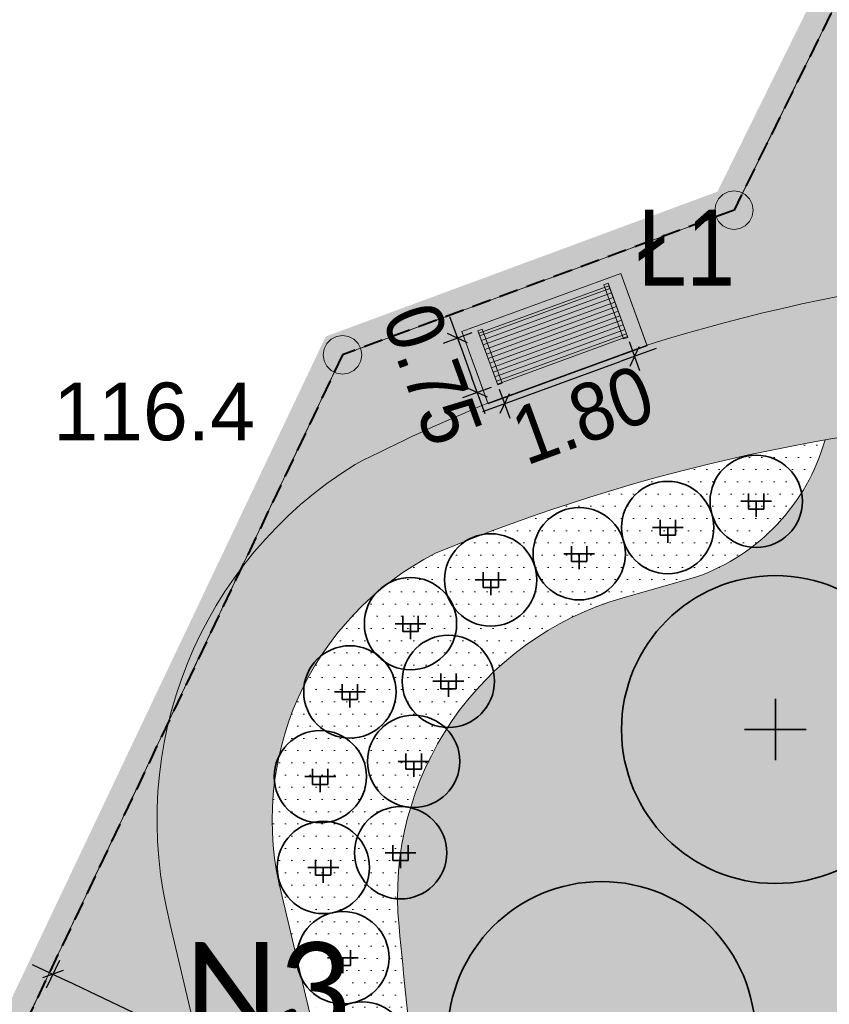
# Model space of a CAD drawing. Extents: x 6423319 to 6423678, y 5669680 to 5669855.
# Tile 23 of 29: x 6423367 to 6423378, y 5669758 to 5669771. Entities that reach past the tile are written whole.
import ezdxf

# ---------------------------------------------------------------- set-up
doc = ezdxf.new("R2010")
doc.units = 0
doc.header["$PDSIZE"] = 0.75
for name, pattern in [('$0$OTWORY$0$HIDDEN', [0.375, 0.25, -0.125]), ('2 1', [3, 2, -1]), ('PRZER1-1', [2, 1, -1]), ('PRZER3-1', [4, 3, -1])]:
    doc.linetypes.add(name, pattern=pattern)
doc.layers.get('0').update_dxf_attribs({"linetype": 'CONTINUOUS', "lineweight": 13})
doc.layers.get('Defpoints').update_dxf_attribs({"linetype": 'CONTINUOUS'})
for name, color, linetype, lineweight in [('0 - PMProj. - Opisy + tabela', 7, 'CONTINUOUS', 0), ('22', 101, '$0$OTWORY$0$HIDDEN', 40), ('3 H POWIERZCHNIE', 142, 'CONTINUOUS', 18), ('3 Lawka 2', 171, 'CONTINUOUS', 5), ('3 UKŁAD 1 1', 151, 'CONTINUOUS', 9), ('_MPZP_linie rozgraniczające', 150, '$0$OTWORY$0$HIDDEN', 40), ('GEPPGD', 7, 'CONTINUOUS', 18), ('GSPWPN_O', 7, 'CONTINUOUS', 13), ('mapa 1', 150, '$0$OTWORY$0$HIDDEN', 40), ('PMProj. - trawnik parkowy', 63, 'CONTINUOUS', 0), ('PR_Z_Drzewa liściaste', 75, 'CONTINUOUS', 20), ('PR_Z_Krzewy', 104, 'CONTINUOUS', 20), ('Z 2', 60, 'CONTINUOUS', 18), ('Z OPIS NAW', 7, 'CONTINUOUS', 20)]:
    doc.layers.add(name, color=color, linetype=linetype, lineweight=lineweight)
for name, color, linetype in [('3 łąki', 7, 'CONTINUOUS'), ('PMProj. - LEGENDA', 7, 'CONTINUOUS'), ('PMProj. - wymiary', 93, 'CONTINUOUS')]:
    doc.layers.add(name, color=color, linetype=linetype)
doc.layers.add('GESDZI', color=7, linetype='CONTINUOUS', lineweight=18, plot=False)
for name, color, linetype, lineweight, true_color in [('GESKKL', 7, 'PRZER3-1', 18, 0x24bc24), ('GESUZY', 7, 'PRZER1-1', 18, 0x008000), ('z rychla blok', 7, 'CONTINUOUS', 20, 0x688f34)]:
    doc.layers.add(name, color=color, linetype=linetype, lineweight=lineweight, true_color=true_color)
doc.styles.add('500', font='ROMANS.shx', dxfattribs={"height": 100})
doc.styles.add('Arial', font='arial.ttf')
doc.styles.add('BUIB', font='arial.ttf', dxfattribs={"width": 0.9, "height": 0.75})
doc.dimstyles.new('SKALA-500', dxfattribs={"dimscale": 10, "dimtxt": 2, "dimasz": 1.5, "dimexe": 1, "dimexo": 0.5, "dimgap": 0.5, "dimtad": 1, "dimdec": 0, "dimrnd": 1, "dimdsep": 46, "dimtxsty": '500', "dimblk1": 'WYMIAR', "dimblk2": 'WYMIAR', "dimsah": 1, "dimcen": 2, "dimse1": 1, "dimse2": 1, "dimclrd": 256, "dimclre": 256, "dimclrt": 5, "dimadec": 0, "dimazin": 0, "dimtfac": 0.5, "dimtdec": 1, "dimtix": 1, "dimtmove": 2, "dimatfit": 3, "dimldrblk": 'WYMIAR', "dimfxl": 1, "dimtolj": 1, "dimarcsym": 0})
pattern_1 = [(0, (0, 0), (0.079375, 0.15875), [0, -0.15875])]
pattern_2 = [(0, (0.125, 0), (2.5, 2.5), [0.75, -0.875, 0.125, -0.75]), (0, (1.125, 0.5), (2.5, 2.5), [0.125, -0.625, 0.5, -1.25]), (0, (1.5, 0.625), (2.5, 2.5), [0.125, -2.375]), (0, (0.375, 0.75), (2.5, 2.5), [0.5, -2]), (0, (0.125, 1), (2.5, 2.5), [0.25, -2.25]), (0, (1.875, 1.25), (2.5, 2.5), [0.25, -0.125, 0.125, -2]), (0, (0.875, 1.375), (2.5, 2.5), [0.375, -2.125]), (0, (0.25, 1.625), (2.5, 2.5), [0.25, -2.25]), (0, (1.25, 1.875), (2.5, 2.5), [0.125, -0.75, 0.375, -1.25]), (0, (0.75, 2), (2.5, 2.5), [0.25, -2.25]), (0, (1.625, 2.125), (2.5, 2.5), [0.25, -2.25]), (0, (1.125, 2.25), (2.5, 2.5), [0.25, -2.25]), (0, (2.125, 2.375), (2.5, 2.5), [0.25, -2.25]), (90, (0, 0), (-2.5, 2.5), [0.5, -0.125, 0.25, -1, 0.5, -0.125]), (90, (0.125, 1.625), (-2.5, 2.5), [0.125, -2.375]), (90, (0.5, 0.875), (-2.5, 2.5), [0.25, -0.5, 0.125, -1.625]), (90, (0.625, 1.25), (-2.5, 2.5), [0.25, -0.5, 0.375, -1.375]), (90, (1, 0.625), (-2.5, 2.5), [0.125, -1.25, 0.25, -0.125, 0.25, -0.5]), (90, (1.125, 0.375), (-2.5, 2.5), [0.125, -2.375]), (90, (1.375, 1.125), (-2.5, 2.5), [0.125, -0.125, 0.375, -1.875]), (90, (1.5, 0.75), (-2.5, 2.5), [0.25, -1, 0.125, -0.125, 0.125, -0.875]), (90, (1.75, 0.125), (-2.5, 2.5), [0.375, -2.125]), (90, (2, 2), (-2.5, 2.5), [0.125, -0.125, 0.125, -2.125]), (90, (2.125, 1.375), (-2.5, 2.5), [0.375, -2.125]), (90, (2.4375, 1.1875), (-2.5, 2.5), [0.125, -2.375]), (45, (0.875, 0), (0, 2.500000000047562), [0.176775, -3.358758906]), (45, (0.625, 2.375), (0, 2.500000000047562), [0.176775, -0.530325, 0.530325, -2.298108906]), (45, (0.875, 2), (0, 2.500000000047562), [0.35355, -0.8838835, 0.176775, -2.121325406]), (45, (1.375, 1.875), (0, 2.500000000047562), [0.35355, -1.2374375, 0.176775, -1.767771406]), (45, (0.375, 0.75), (0, 2.500000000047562), [0.176775, -3.358758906]), (45, (1, 0.75), (0, 2.500000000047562), [0.53033, -3.005203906]), (45, (1.5, 1), (0, 2.500000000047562), [0.176775, -1.06066, 0.176775, -2.121323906]), (45, (1.875, 1.25), (0, 2.500000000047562), [0.35355, -3.181983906]), (45, (2.375, 1.25), (0, 2.500000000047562), [0.35355, -3.181983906]), (45, (2.375, 0.5), (0, 2.500000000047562), [0.176775, -3.358758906]), (45, (2.125, 1.75), (0, 2.500000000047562), [0.176775, -3.358758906]), (45, (1.875, 2.125), (0, 2.500000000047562), [0.176775, -3.358758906]), (45, (2.375, 2.375), (0, 2.500000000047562), [0.176775, -3.358758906]), (45, (0, 2.375), (0, 2.500000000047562), [0.176775, -3.358758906]), (45, (1.25, 1.375), (0, 2.500000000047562), [0.176775, -3.358758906]), (45, (1.5, 2.375), (0, 2.500000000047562), [0.176775, -1.2374375, 0.176775, -1.944546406]), (45, (0.375, 1), (0, 2.500000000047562), [0.35355, -3.181983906]), (45, (0.375, 1.625), (0, 2.500000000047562), [0.530325, -3.005208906]), (135, (0.125, 1), (-2.500000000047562, 2.775557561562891e-16), [0.265175, -3.270358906]), (135, (1.5, 0.875), (-2.500000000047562, 2.775557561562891e-16), [0.176775, -3.358758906]), (135, (2.25, 1.25), (-2.500000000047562, 2.775557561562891e-16), [0.176775, -3.358758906]), (135, (1.375, 1.75), (-2.500000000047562, 2.775557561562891e-16), [0.176775, -3.358758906]), (135, (1.5, 2.125), (-2.500000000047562, 2.775557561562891e-16), [0.176775, -3.358758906]), (135, (1.125, 2.25), (-2.500000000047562, 2.775557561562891e-16), [0.176775, -3.358758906]), (135, (1.625, 2.125), (-2.500000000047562, 2.775557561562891e-16), [0.176775, -3.358758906]), (135, (0.125, 0.625), (-2.500000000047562, 2.775557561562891e-16), [0.176775, -3.358758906]), (135, (0.625, 1.5), (-2.500000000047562, 2.775557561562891e-16), [0.176775, -3.358758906]), (135, (0.625, 0.75), (-2.500000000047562, 2.775557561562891e-16), [0.35355, -3.181983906]), (135, (1.125, 0.5), (-2.500000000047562, 2.775557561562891e-16), [0.35355, -3.181983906]), (135, (2.125, 1.875), (-2.500000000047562, 2.775557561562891e-16), [0.35355, -3.181983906]), (135, (1.375, 1.25), (-2.500000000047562, 2.775557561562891e-16), [0.176775, -3.358758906]), (135, (1.75, 0.5), (-2.500000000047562, 2.775557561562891e-16), [0.35355, -2.12132, 0.176775, -0.883888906]), (135, (0.25, 1.625), (-2.499998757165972, 1.242881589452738e-06), [0.35355, -0.70710675, 0.35355, -2.121327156]), (135, (0, 0.25), (-2.500000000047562, 2.775557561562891e-16), [0.3535, -0.8840000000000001, 0.3535, -0.8840000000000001, 0.17675, -0.8837839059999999]), (26.56505118, (0.875, 0.75), (2.500000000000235, 1.274969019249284e-10), [0.5589999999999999, -0.2795, 0.2795, -4.4721699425]), (26.56505118, (1.25, 2.25), (2.500000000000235, 1.274969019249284e-10), [0.5589999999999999, -5.0311699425]), (26.56505118, (1.25, 0.5), (2.500000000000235, 1.274969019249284e-10), [0.2795, -5.310669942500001]), (26.56505118, (0.125, 0.625), (2.500000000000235, 1.274969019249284e-10), [0.2795, -5.310669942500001]), (26.56505118, (0.625, 1.25), (2.500000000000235, 1.274969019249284e-10), [0.2795, -5.310669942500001]), (26.56505118, (0.125, 1.5), (2.500000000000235, 1.274969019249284e-10), [0.2795, -5.310669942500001]), (63.43494882, (0.5, 1.75), (1.274966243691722e-10, 2.500000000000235), [0.2795, -5.310669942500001]), (63.43494882, (1.375, 1.75), (1.274966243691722e-10, 2.500000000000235), [0.2795, -5.310669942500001]), (63.43494882, (1.625, 0), (1.274966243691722e-10, 2.500000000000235), [0.2795, -5.310669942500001]), (63.43494882, (0, 1.375), (1.274966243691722e-10, 2.500000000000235), [0.2795, -5.310669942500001]), (63.43494882, (1, 0.125), (1.274966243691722e-10, 2.500000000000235), [0.2795, -1.9565, 0.2795, -3.0746699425]), (116.56505118, (0.625, 2.25), (-1.274969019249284e-10, 2.500000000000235), [0.2795, -5.310669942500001]), (116.56505118, (2.125, 1.75), (-1.274969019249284e-10, 2.500000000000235), [0.2795, -5.310669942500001]), (116.56505118, (1, 2.25), (-1.274969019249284e-10, 2.500000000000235), [0.2795, -5.310669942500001]), (116.56505118, (0, 0.875), (-1.274969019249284e-10, 2.500000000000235), [0.2795, -5.310669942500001]), (153.43494882, (1.875, 0.5), (-2.500000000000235, 1.274973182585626e-10), [0.2795, -5.310669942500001]), (153.43494882, (2.375, 1.125), (-2.500000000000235, 1.274973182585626e-10), [0.2795, -5.310669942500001]), (153.43494882, (0.875, 1.375), (-2.500000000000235, 1.274973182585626e-10), [0.2795, -5.310669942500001]), (153.43494882, (1.25, 1.875), (-2.500000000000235, 1.274973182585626e-10), [0.2795, -5.310669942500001]), (153.43494882, (2.125, 2.375), (-2.500000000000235, 1.274973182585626e-10), [0.2795, -5.310669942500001]), (153.43494882, (0.375, 0), (-2.500000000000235, 1.274973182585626e-10), [0.41925, -5.170919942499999])]
pattern_3 = [(90, (4252822.110707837, 7451227.796183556), (-0.15875, 0.07937500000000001), [0, -0.15875])]

# ---------------------------------------------------------------- blocks, each defined once
blk = doc.blocks.new('EPPGS')
at = {"color": 0}
blk.add_lwpolyline([(0, 0.5), (0.154508, 0.475528), (0.293893, 0.404508), (0.404508, 0.293893), (0.475528, 0.154508), (0.5, 0), (0.475528, -0.154508), (0.404508, -0.293893), (0.293893, -0.404508), (0.154508, -0.475528), (0, -0.5), (-0.154508, -0.475528), (-0.293893, -0.404508), (-0.404508, -0.293893), (-0.475528, -0.154508), (-0.5, 0), (-0.475528, 0.154508), (-0.404508, 0.293893), (-0.293893, 0.404508), (-0.154508, 0.475528)], close=True, dxfattribs=at)
blk = doc.blocks.new('m1')
at = {"layer": '_MPZP_linie rozgraniczające', "ltscale": 10, "const_width": 0.5}
blk.add_lwpolyline([(31.67999999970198, 32.12999999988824), (26.26999999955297, 21.17000000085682), (21.17999999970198, 19.29000000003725), (-6.480000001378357, -38.95999999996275), (-1.400000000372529, -41.34999999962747), (4.929999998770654, -44.34999999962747), (8.997000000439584, -46.26900000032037), (15.68699999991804, -43.90000000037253), (48.45100000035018, 24.0109999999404), (31.67999999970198, 32.12999999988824)], dxfattribs=at)
at = {"layer": 'GESDZI', "color": 7, "linetype": 'Continuous', "lineweight": 18}
for points in [[(21.17999999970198, 19.29000000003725), (26.26999999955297, 21.17000000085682), (31.67999999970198, 32.12999999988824), (30.43499999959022, 32.72900000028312), (20.87999999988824, 37.36000000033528), (13.68000000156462, 22.19000000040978), (8.549999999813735, 11.39999999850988), (3.450000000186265, 0.6699999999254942), (-1.730000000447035, -10.25000000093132), (-6.819999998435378, -20.96999999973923), (-13.74000000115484, -35.54000000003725), (-6.480000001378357, -38.95999999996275)], [(48.45100000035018, 24.0109999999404), (31.67999999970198, 32.12999999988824), (26.26999999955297, 21.17000000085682), (21.17999999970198, 19.29000000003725), (-6.480000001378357, -38.95999999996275), (-1.400000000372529, -41.34999999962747), (1.549999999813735, -35.34999999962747), (7.679999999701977, -38.29999999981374), (4.929999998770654, -44.34999999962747), (8.997000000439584, -46.26900000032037), (15.68699999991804, -43.90000000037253)]]:
    blk.add_lwpolyline(points, close=True, dxfattribs=at)
at = {"layer": 'GESKKL', "color": 82, "linetype": 'PRZER3-1', "lineweight": 18, "ltscale": 0.5, "true_color": 0x24bc24}
for points in [[(21.17999999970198, 19.29000000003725), (26.26999999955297, 21.17000000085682), (31.67999999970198, 32.12999999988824), (30.43499999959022, 32.72900000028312), (20.87999999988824, 37.36000000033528), (13.68000000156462, 22.19000000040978), (8.549999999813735, 11.39999999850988), (3.450000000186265, 0.6699999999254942), (-1.730000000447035, -10.25000000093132), (-6.819999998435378, -20.96999999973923), (-13.74000000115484, -35.54000000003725), (-6.480000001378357, -38.95999999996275)], [(48.45100000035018, 24.0109999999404), (31.67999999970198, 32.12999999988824), (26.26999999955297, 21.17000000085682), (21.17999999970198, 19.29000000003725), (-6.480000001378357, -38.95999999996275), (-1.400000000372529, -41.34999999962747), (1.549999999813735, -35.34999999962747), (7.679999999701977, -38.29999999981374), (4.929999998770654, -44.34999999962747), (8.997000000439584, -46.26900000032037), (15.68699999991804, -43.90000000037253)]]:
    blk.add_lwpolyline(points, close=True, dxfattribs=at)
at = {"layer": 'GESUZY', "color": 96, "linetype": 'PRZER1-1', "lineweight": 18, "ltscale": 0.5, "true_color": 0x008000}
for points in [[(21.17999999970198, 19.29000000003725), (26.26999999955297, 21.17000000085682), (31.67999999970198, 32.12999999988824), (30.43499999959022, 32.72900000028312), (20.87999999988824, 37.36000000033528), (13.68000000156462, 22.19000000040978), (8.549999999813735, 11.39999999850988), (3.450000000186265, 0.6699999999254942), (-1.730000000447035, -10.25000000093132), (-6.819999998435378, -20.96999999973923), (-13.74000000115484, -35.54000000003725), (-6.480000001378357, -38.95999999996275)], [(48.45100000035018, 24.0109999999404), (31.67999999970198, 32.12999999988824), (26.26999999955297, 21.17000000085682), (21.17999999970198, 19.29000000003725), (-6.480000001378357, -38.95999999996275), (-1.400000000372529, -41.34999999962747), (1.549999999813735, -35.34999999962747), (7.679999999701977, -38.29999999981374), (4.929999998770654, -44.34999999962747), (8.997000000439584, -46.26900000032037), (15.68699999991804, -43.90000000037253)]]:
    blk.add_lwpolyline(points, close=True, dxfattribs=at)
at = {"layer": 'GEPPGD', "color": 7, "lineweight": 18, "xscale": 0.5, "yscale": 0.5}
for p in [(26.26999999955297, 21.17000000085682), (21.17999999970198, 19.29000000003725)]:
    blk.add_blockref('EPPGS', p, dxfattribs=at)
at = {"layer": 'GSPWPN_O', "color": 7, "linetype": 'Continuous', "lineweight": 0, "style": 'Arial'}
blk.add_text('116.4', height=0.75, dxfattribs=at).set_placement((17.41999999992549, 18.18000000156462))
blk = doc.blocks.new('l2')
at = {"layer": '3 Lawka 2', "lineweight": 5}
h = blk.add_hatch(dxfattribs=at)
h.set_pattern_fill('LINE', color=256, scale=0.01999995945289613)
h.set_pattern_definition([(0, (1.257379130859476, 2.082515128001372), (0, 0.06349987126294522), [])])
h.paths.add_polyline_path([(0.3573772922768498, 0.1982599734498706), (2.157373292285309, 0.1982599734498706), (2.157373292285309, 0.9021539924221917), (0.3573772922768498, 0.9021539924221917)])
at = {"layer": '3 Lawka 2'}
blk.add_lwpolyline([(0.1573751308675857, -0.001740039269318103), (0.1573751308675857, 0.9982599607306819), (2.357375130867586, 0.9982599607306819), (2.357375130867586, -0.001740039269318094)], close=True, dxfattribs=at)
at = {"layer": '3 Lawka 2', "lineweight": 13}
for points in [[(0.3573772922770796, 0.9356576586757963), (0.4173771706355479, 0.9356576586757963), (0.4173771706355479, 0.1874243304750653), (0.3573772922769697, 0.1874243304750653)], [(0.3573772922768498, 0.1982599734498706), (2.157373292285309, 0.1982599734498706), (2.157373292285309, 0.9021539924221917), (0.3573772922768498, 0.9021539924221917)], [(2.097373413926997, 0.935657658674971), (2.157373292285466, 0.935657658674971), (2.157373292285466, 0.1874243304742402), (2.097373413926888, 0.1874243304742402)]]:
    blk.add_lwpolyline(points, close=True, dxfattribs=at)
at = {"layer": '3 Lawka 2', "lineweight": 5}
blk.add_lwpolyline([(0.3573772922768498, 0.1982599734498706), (2.157373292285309, 0.1982599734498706), (2.157373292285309, 0.9021539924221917), (0.3573772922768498, 0.9021539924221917)], close=True, dxfattribs=at)
blk = doc.blocks.new('WYMIAR')
at = {"layer": 'PMProj. - wymiary', "color": 7}
for p, q in [((0, -1), (0, 1)), ((1.5, 0), (-1, 0))]:
    blk.add_line(p, q, dxfattribs=at)
at = {"layer": 'PMProj. - wymiary', "color": 5}
blk.add_line((-0.5, -0.5), (0.5, 0.5), dxfattribs=at)
blk = doc.blocks.new('*D44')
at = {"layer": 'Defpoints', "color": 0, "transparency": 16777216}
for p in [(6423367.62215591, 5669759.180867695), (6423367.414011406, 5669758.742530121), (6423376.730652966, 5669754.855699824)]:
    blk.add_point(p, dxfattribs=at)
at = {"layer": 'PMProj. - wymiary', "color": 252, "lineweight": -2, "transparency": 16777216}
blk.add_line((6423376.341842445, 5669754.50315147), (6423367.594677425, 5669758.656740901), dxfattribs=at)
at = {"layer": 'PMProj. - wymiary', "color": 252, "lineweight": -2, "transparency": 16777216, "xscale": 0.2, "yscale": 0.2, "zscale": 0.2}
for p, rotation in [((6423367.414011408, 5669758.742530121), 154.5993045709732), ((6423376.522508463, 5669754.41736225), 334.5993045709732)]:
    blk.add_blockref('WYMIAR', p, dxfattribs=dict(at, rotation=rotation))
at = {"layer": 'PMProj. - wymiary', "color": 163, "lineweight": 5, "transparency": 16777216, "insert": (6423372.175410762, 5669757.01619115), "char_height": 0.75, "attachment_point": 5, "rotation": 334.5993045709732, "style": 'BUIB'}
blk.add_mtext('\\A1;10', dxfattribs=at)
blk = doc.blocks.new('ry')
at = {"layer": 'PR_Z_Drzewa liściaste', "lineweight": 35}
for p, q in [((6423376.8071971, 5669761.522247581), (6423376.8071971, 5669762.322247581)), ((6423376.4071971, 5669761.922247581), (6423377.2071971, 5669761.922247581))]:
    blk.add_line(p, q, dxfattribs=at)
for centre in [(6423376.8071971, 5669761.922247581), (6423374.548586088, 5669757.9470922)]:
    blk.add_circle(centre, 2, dxfattribs=at)
at = {"layer": 'PR_Z_Krzewy', "linetype": 'Continuous', "lineweight": 35, "transparency": 33554687}
for p, q in [((6423376.458586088, 5669764.9870922), (6423376.458586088, 5669764.7870922)), ((6423376.658586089, 5669764.9870922), (6423376.658586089, 5669764.7870922)), ((6423376.358586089, 5669764.887092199), (6423376.558586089, 5669764.887092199)), ((6423376.558586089, 5669764.887092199), (6423376.758586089, 5669764.887092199)), ((6423376.558586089, 5669764.887092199), (6423376.558586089, 5669764.6870922)), ((6423376.458586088, 5669764.7870922), (6423376.658586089, 5669764.7870922)), ((6423375.207876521, 5669764.546699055), (6423375.407876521, 5669764.546699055)), ((6423375.307876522, 5669764.646699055), (6423375.307876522, 5669764.446699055)), ((6423375.407876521, 5669764.546699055), (6423375.607876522, 5669764.546699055)), ((6423375.407876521, 5669764.546699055), (6423375.407876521, 5669764.346699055)), ((6423375.507876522, 5669764.646699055), (6423375.507876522, 5669764.446699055)), ((6423375.307876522, 5669764.446699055), (6423375.507876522, 5669764.446699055)), ((6423374.157166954, 5669764.306305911), (6423374.157166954, 5669764.106305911)), ((6423374.357166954, 5669764.306305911), (6423374.357166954, 5669764.106305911)), ((6423374.057166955, 5669764.206305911), (6423374.257166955, 5669764.206305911)), ((6423374.257166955, 5669764.206305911), (6423374.457166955, 5669764.206305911)), ((6423374.257166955, 5669764.206305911), (6423374.257166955, 5669764.006305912)), ((6423374.157166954, 5669764.106305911), (6423374.357166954, 5669764.106305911)), ((6423373.006457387, 5669763.965912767), (6423373.006457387, 5669763.765912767)), ((6423373.206457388, 5669763.965912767), (6423373.206457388, 5669763.765912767)), ((6423372.906457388, 5669763.865912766), (6423373.106457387, 5669763.865912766)), ((6423373.106457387, 5669763.865912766), (6423373.306457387, 5669763.865912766)), ((6423373.106457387, 5669763.865912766), (6423373.106457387, 5669763.665912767)), ((6423373.006457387, 5669763.765912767), (6423373.206457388, 5669763.765912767)), ((6423371.963774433, 5669763.397645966), (6423371.963774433, 5669763.197645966)), ((6423372.163774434, 5669763.397645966), (6423372.163774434, 5669763.197645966)), ((6423371.863774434, 5669763.297645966), (6423372.063774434, 5669763.297645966)), ((6423372.063774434, 5669763.297645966), (6423372.263774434, 5669763.297645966)), ((6423372.063774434, 5669763.297645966), (6423372.063774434, 5669763.097645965)), ((6423371.963774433, 5669763.197645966), (6423372.163774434, 5669763.197645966)), ((6423372.456079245, 5669762.649151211), (6423372.456079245, 5669762.449151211)), ((6423372.656079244, 5669762.649151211), (6423372.656079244, 5669762.449151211)), ((6423371.175273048, 5669762.510619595), (6423371.175273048, 5669762.310619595)), ((6423371.375273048, 5669762.510619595), (6423371.375273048, 5669762.310619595)), ((6423372.356079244, 5669762.549151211), (6423372.556079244, 5669762.549151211)), ((6423372.556079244, 5669762.549151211), (6423372.756079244, 5669762.549151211)), ((6423372.556079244, 5669762.549151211), (6423372.556079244, 5669762.349151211)), ((6423371.075273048, 5669762.410619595), (6423371.275273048, 5669762.410619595)), ((6423371.275273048, 5669762.410619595), (6423371.475273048, 5669762.410619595)), ((6423371.275273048, 5669762.410619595), (6423371.275273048, 5669762.210619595)), ((6423372.456079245, 5669762.449151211), (6423372.656079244, 5669762.449151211)), ((6423371.175273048, 5669762.310619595), (6423371.375273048, 5669762.310619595)), ((6423372.004924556, 5669761.608809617), (6423372.004924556, 5669761.408809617)), ((6423372.204924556, 5669761.608809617), (6423372.204924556, 5669761.408809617)), ((6423371.904924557, 5669761.508809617), (6423372.104924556, 5669761.508809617)), ((6423372.104924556, 5669761.508809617), (6423372.304924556, 5669761.508809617)), ((6423372.104924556, 5669761.508809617), (6423372.104924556, 5669761.308809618)), ((6423370.790714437, 5669761.409891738), (6423370.790714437, 5669761.209891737)), ((6423370.990714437, 5669761.409891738), (6423370.990714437, 5669761.209891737)), ((6423372.004924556, 5669761.408809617), (6423372.204924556, 5669761.408809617)), ((6423370.690714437, 5669761.309891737), (6423370.890714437, 5669761.309891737)), ((6423370.890714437, 5669761.309891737), (6423371.090714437, 5669761.309891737)), ((6423370.890714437, 5669761.309891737), (6423370.890714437, 5669761.109891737)), ((6423370.790714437, 5669761.209891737), (6423370.990714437, 5669761.209891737)), ((6423371.734933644, 5669760.320911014), (6423371.934933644, 5669760.320911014)), ((6423371.834933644, 5669760.420911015), (6423371.834933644, 5669760.220911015)), ((6423371.934933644, 5669760.320911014), (6423372.134933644, 5669760.320911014)), ((6423371.934933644, 5669760.320911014), (6423371.934933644, 5669760.120911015)), ((6423372.034933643, 5669760.420911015), (6423372.034933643, 5669760.220911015)), ((6423370.829905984, 5669760.23000636), (6423370.829905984, 5669760.030006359)), ((6423371.029905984, 5669760.23000636), (6423371.029905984, 5669760.030006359)), ((6423371.834933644, 5669760.220911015), (6423372.034933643, 5669760.220911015)), ((6423370.729905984, 5669760.130006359), (6423370.929905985, 5669760.130006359)), ((6423370.929905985, 5669760.130006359), (6423371.129905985, 5669760.130006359)), ((6423370.929905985, 5669760.130006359), (6423370.929905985, 5669759.93000636)), ((6423370.829905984, 5669760.030006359), (6423371.029905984, 5669760.030006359)), ((6423371.084100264, 5669759.057238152), (6423371.084100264, 5669758.857238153)), ((6423371.284100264, 5669759.057238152), (6423371.284100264, 5669758.857238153)), ((6423370.984100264, 5669758.957238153), (6423371.184100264, 5669758.957238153)), ((6423371.184100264, 5669758.957238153), (6423371.384100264, 5669758.957238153)), ((6423371.184100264, 5669758.957238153), (6423371.184100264, 5669758.757238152)), ((6423371.084100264, 5669758.857238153), (6423371.284100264, 5669758.857238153))]:
    blk.add_line(p, q, dxfattribs=at)
for centre in [(6423376.558586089, 5669764.887092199), (6423375.407876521, 5669764.546699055), (6423374.257166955, 5669764.206305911), (6423373.106457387, 5669763.865912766), (6423372.063774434, 5669763.297645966), (6423372.556079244, 5669762.549151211), (6423371.275273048, 5669762.410619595), (6423372.104924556, 5669761.508809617), (6423370.890714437, 5669761.309891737), (6423371.934933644, 5669760.320911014), (6423370.929905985, 5669760.130006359), (6423371.184100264, 5669758.957238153), (6423371.438294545, 5669757.784469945)]:
    blk.add_circle(centre, 0.6, dxfattribs=at)
blk = doc.blocks.new('*D97')
at = {"layer": 'Defpoints', "color": 0, "transparency": 16777216}
for p in [(6423374.888244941, 5669767.01684398), (6423374.97739472, 5669766.772103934), (6423373.196961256, 5669766.400771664)]:
    blk.add_point(p, dxfattribs=at)
at = {"layer": 'PMProj. - wymiary', "color": 252, "lineweight": -2, "transparency": 16777216}
blk.add_line((6423373.474031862, 5669766.224484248), (6423374.789473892, 5669766.703651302), dxfattribs=at)
at = {"layer": 'PMProj. - wymiary', "color": 252, "lineweight": -2, "transparency": 16777216, "xscale": 0.2, "yscale": 0.2, "zscale": 0.2}
for p, rotation in [((6423374.97739472, 5669766.772103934), 20.01481805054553), ((6423373.286111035, 5669766.156031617), 200.0148180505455)]:
    blk.add_blockref('WYMIAR', p, dxfattribs=dict(at, rotation=rotation))
at = {"layer": 'PMProj. - wymiary', "color": 163, "lineweight": 5, "transparency": 16777216, "insert": (6423374.303768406, 5669766.00989694), "char_height": 0.75, "attachment_point": 5, "rotation": 20.01481805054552, "style": 'BUIB'}
blk.add_mtext('\\A1;1.80', dxfattribs=at)
blk = doc.blocks.new('*D98')
at = {"layer": 'Defpoints', "color": 0, "transparency": 16777216}
for p in [(6423372.940868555, 5669767.103814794), (6423373.196961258, 5669766.400771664), (6423372.93049374, 5669766.303707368)]:
    blk.add_point(p, dxfattribs=at)
at = {"layer": 'PMProj. - wymiary', "color": 252, "lineweight": -2, "transparency": 16777216}
blk.add_line((6423372.74285367, 5669766.818829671), (6423372.862041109, 5669766.491628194), dxfattribs=at)
at = {"layer": 'PMProj. - wymiary', "color": 252, "lineweight": -2, "transparency": 16777216, "xscale": 0.2, "yscale": 0.2, "zscale": 0.2}
for p, rotation in [((6423372.674401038, 5669767.006750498), 110.0148180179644), ((6423372.93049374, 5669766.303707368), 290.0148180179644)]:
    blk.add_blockref('WYMIAR', p, dxfattribs=dict(at, rotation=rotation))
at = {"layer": 'PMProj. - wymiary', "color": 163, "lineweight": 5, "transparency": 16777216, "insert": (6423372.347893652, 5669766.540534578), "char_height": 0.75, "attachment_point": 5, "rotation": 290.01481801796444, "style": 'BUIB'}
blk.add_mtext('\\A1;0.75', dxfattribs=at)

msp = doc.modelspace()

# ---------------------------------------------------------------- hatches: boundary and pattern name
at = {"layer": '0 - PMProj. - Opisy + tabela', "linetype": 'Continuous'}
h = msp.add_hatch(dxfattribs=at)
h.set_pattern_fill('ACAD_ISO07W100', scale=0.05)
h.set_pattern_definition([(0, (0, 0), (0, 0.25), [0.025, -0.15])])
h.paths.add_polyline_path([(6423395.113878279, 5669764.594040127), (6423393.819554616, 5669765.218493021, 0.09716143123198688), (6423383.338301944, 5669767.906779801), (6423375.316009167, 5669751.278714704), (6423377.747787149, 5669750.105491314), (6423370.521877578, 5669735.128115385), (6423366.721204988, 5669736.961768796), (6423359.439053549, 5669721.822063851), (6423363.221819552, 5669719.997049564), (6423355.063488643, 5669703.087013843), (6423356.977544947, 5669702.183872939, -0.5906997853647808), (6423366.907276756, 5669706.129307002), (6423367.765011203, 5669707.907160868), (6423361.960039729, 5669710.707798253, -0.4142135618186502), (6423361.447295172, 5669712.17650279), (6423383.306472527, 5669757.484725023), (6423381.775353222, 5669758.223421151, -0.4142135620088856), (6423381.309221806, 5669759.558607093), (6423383.763076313, 5669764.644790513, -0.332571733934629), (6423385.995197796, 5669765.804455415, -0.07259310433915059), (6423393.234679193, 5669763.502131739), (6423394.331729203, 5669762.972854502)])
at = {"layer": '3 H POWIERZCHNIE', "true_color": 0xd5ceca}
h = msp.add_hatch(color=254, dxfattribs=at)
h.dxf.hatch_style = 1
h.paths.add_polyline_path([(6423352.928220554, 5669728.353045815, 0.3525720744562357), (6423357.737770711, 5669710.75741103, -0.3634037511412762), (6423358.052482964, 5669709.512533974), (6423358.426896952, 5669710.288593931), (6423359.842040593, 5669713.221807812, -0.4942119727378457), (6423358.285958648, 5669712.901073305, -0.3223922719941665), (6423354.644209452, 5669728.294266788, -0.1080573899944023), (6423360.69630448, 5669736.499479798), (6423369.54558548, 5669743.563823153, 0.2732183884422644), (6423372.301313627, 5669751.683717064), (6423370.396262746, 5669759.751341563, -0.354080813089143), (6423372.389087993, 5669764.211885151, -0.08972873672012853), (6423380.689780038, 5669766.02198882, -0.5646342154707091), (6423381.626158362, 5669764.588099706), (6423383.276527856, 5669768.008873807, 0.1276878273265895), (6423371.343875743, 5669765.366556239, 0.0929955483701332), (6423369.863522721, 5669764.017592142), (6423368.924155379, 5669762.039351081, 0.1238162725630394), (6423368.940241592, 5669759.39039808), (6423370.842214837, 5669751.335806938, -0.269452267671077), (6423368.58506842, 5669744.716308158), (6423358.135616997, 5669736.269607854, 0.0693623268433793), (6423354.888450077, 5669732.481150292)])
at = {"layer": '3 H POWIERZCHNIE', "lineweight": 35, "true_color": 0xecf3de}
h = msp.add_hatch(dxfattribs=at)
h.set_pattern_fill('GRAVEL-002', color=254, scale=2.5, pattern_type=2)
h.set_pattern_definition(pattern_2)
h.paths.add_polyline_path([(6423352.928220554, 5669728.353045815, 0.3525720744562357), (6423357.737770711, 5669710.75741103, -0.3634037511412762), (6423358.052482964, 5669709.512533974), (6423358.426896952, 5669710.288593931), (6423359.842040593, 5669713.221807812, -0.4942119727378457), (6423358.285958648, 5669712.901073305, -0.3223922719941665), (6423354.644209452, 5669728.294266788, -0.1080573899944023), (6423360.69630448, 5669736.499479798), (6423369.54558548, 5669743.563823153, 0.2732183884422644), (6423372.301313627, 5669751.683717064), (6423370.396262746, 5669759.751341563, -0.354080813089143), (6423372.389087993, 5669764.211885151, -0.08972873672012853), (6423380.689780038, 5669766.02198882, -0.5646342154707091), (6423381.626158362, 5669764.588099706), (6423383.276527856, 5669768.008873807, 0.1276878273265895), (6423371.343875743, 5669765.366556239, 0.0929955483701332), (6423369.863522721, 5669764.017592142), (6423368.924155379, 5669762.039351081, 0.1238162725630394), (6423368.940241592, 5669759.39039808), (6423370.842214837, 5669751.335806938, -0.269452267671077), (6423368.58506842, 5669744.716308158), (6423358.135616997, 5669736.269607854, 0.0693623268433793), (6423354.888450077, 5669732.481150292)])
at = {"layer": '3 H POWIERZCHNIE', "true_color": 0xd5ceca}
h = msp.add_hatch(color=254, dxfattribs=at)
h.dxf.hatch_style = 1
h.paths.add_polyline_path([(6423352.385499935, 5669718.181751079), (6423351.456785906, 5669717.812588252), (6423352.269435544, 5669715.768181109), (6423353.198711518, 5669716.137567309)])
h.paths.add_polyline_path([(6423373.070277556, 5669766.164200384), (6423372.731519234, 5669767.094182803), (6423374.798648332, 5669767.847161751), (6423375.138063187, 5669766.915376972)])
h.paths.add_polyline_path([(6423369.582192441, 5669756.671825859), (6423368.610110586, 5669756.441997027), (6423369.115257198, 5669754.300775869), (6423370.087849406, 5669754.530439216)])
at = {"layer": '3 H POWIERZCHNIE', "lineweight": 35, "true_color": 0xecf3de}
h = msp.add_hatch(dxfattribs=at)
h.set_pattern_fill('GRAVEL-002', color=254, scale=2.5, pattern_type=2)
h.set_pattern_definition(pattern_2)
h.paths.add_polyline_path([(6423352.385499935, 5669718.181751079), (6423351.456785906, 5669717.812588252), (6423352.269435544, 5669715.768181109), (6423353.198711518, 5669716.137567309)])
h.paths.add_polyline_path([(6423373.070277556, 5669766.164200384), (6423372.731519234, 5669767.094182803), (6423374.798648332, 5669767.847161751), (6423375.138063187, 5669766.915376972)])
h.paths.add_polyline_path([(6423369.582192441, 5669756.671825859), (6423368.610110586, 5669756.441997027), (6423369.115257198, 5669754.300775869), (6423370.087849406, 5669754.530439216)])
at = {"layer": '3 H POWIERZCHNIE', "true_color": 0xedee99}
h = msp.add_hatch(dxfattribs=at)
h.set_pattern_fill('DOTS', color=61, scale=0.1, style=0)
h.set_pattern_definition(pattern_1)
h.paths.add_polyline_path([(6423374.830602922, 5669763.63502882), (6423375.78280838, 5669763.905048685, 0.2430907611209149), (6423377.453061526, 5669765.684242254, 0.05542326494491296), (6423372.389087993, 5669764.211885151, 0.3540808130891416), (6423370.396262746, 5669759.751341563), (6423371.812341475, 5669753.754445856, 0.2035451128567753), (6423372.319210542, 5669755.434320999, -0.002946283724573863), (6423371.9145312, 5669759.362091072, -0.3625523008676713)])
h = msp.add_hatch(dxfattribs=at)
h.set_pattern_fill('DOTS', color=61, scale=0.1, style=0)
h.set_pattern_definition(pattern_1)
h.paths.add_polyline_path([(6423370.583263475, 5669707.76324775, 2.720356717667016e-10), (6423370.583263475, 5669707.763247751), (6423375.734921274, 5669718.305986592), (6423380.759768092, 5669728.591156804), (6423396.33566672, 5669760.551366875), (6423396.426283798, 5669760.737830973, 0.4150492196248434), (6423395.961395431, 5669762.075584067), (6423395.051206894, 5669762.514709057), (6423368.345898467, 5669707.737938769), (6423369.250265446, 5669707.301622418, 0.4127471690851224)])
at = {"layer": '3 łąki', "lineweight": 5, "true_color": 0xcfcfcf}
h = msp.add_hatch(dxfattribs=at)
h.set_pattern_fill('LINE', color=254, scale=0.1, angle=45, style=0)
h.set_pattern_definition([(45, (0, 0), (-0.2245064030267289, 0.2245064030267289), [])])
h.paths.add_polyline_path([(6423377.708, 5669703.605), (6423393.634802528, 5669736.456740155), (6423408.366526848, 5669766.713094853), (6423403.025876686, 5669769.296258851), (6423378.067726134, 5669718.128190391), (6423368.816, 5669699.372, -0.09694539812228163), (6423367.452666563, 5669697.292666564, -0.2222692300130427), (6423362.487, 5669695.428, -0.08255618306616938), (6423360.326579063, 5669696.086902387), (6423359.211076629, 5669696.547968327), (6423359.21107586, 5669696.547966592), (6423356.636683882, 5669697.69749108), (6423346.857907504, 5669702.33189745), (6423338.489098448, 5669706.295386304), (6423334.481200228, 5669708.193435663), (6423331.906087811, 5669702.740699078), (6423346.982884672, 5669695.618638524), (6423356.506027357, 5669691.0680198), (6423357.909211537, 5669690.262641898, -0.06428486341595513), (6423360.040999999, 5669688.2935, -0.2260374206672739), (6423361.09, 5669684.22, 0.009213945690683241), (6423360.918874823, 5669683.247231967, -0.07774270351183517), (6423360.691, 5669682.537999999), (6423359.507822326, 5669680.185807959), (6423367.52683932, 5669683.025426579), (6423370.119, 5669688.229, -0.1834399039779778), (6423372.76, 5669690.572999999, -0.1565602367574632), (6423377.262, 5669690.525), (6423377.797, 5669690.323), (6423380.414, 5669695.860999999), (6423379.015, 5669696.758, -0.07447898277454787), (6423377.727366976, 5669698.84947464, -0.07285368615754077), (6423377.184999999, 5669700.887999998, -0.1357412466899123)])
at = {"layer": 'PMProj. - trawnik parkowy'}
h = msp.add_hatch(dxfattribs=at)
h.set_pattern_fill('DOTS', color=256, scale=0.1, angle=90)
h.set_pattern_definition(pattern_3)
edge = h.paths.add_edge_path()
edge.add_arc((6423382.399247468, 5669743.705688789), 24.31901360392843, 112.5573547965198, 117.0390633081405, ccw=False)
edge.add_line((6423373.070277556, 5669766.164200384), (6423372.731519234, 5669767.094182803))
edge.add_line((6423372.731519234, 5669767.094182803), (6423374.798648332, 5669767.847161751))
edge.add_line((6423374.798648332, 5669767.847161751), (6423375.138063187, 5669766.915376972))
edge.add_arc((6423382.399247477, 5669743.705688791), 24.31901360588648, 87.93110025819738, 107.3723671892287, ccw=False)
edge.add_line((6423383.277194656, 5669768.008849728), (6423383.358761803, 5669768.005766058))
edge.add_arc((6423381.727856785, 5669739.852966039), 28.20000000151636, 64.51200132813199, 86.68453392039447, ccw=False)
edge.add_line((6423393.862938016, 5669765.308413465), (6423393.863007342, 5669765.308558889))
edge.add_line((6423393.863007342, 5669765.308558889), (6423395.157331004, 5669764.684105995))
edge.add_line((6423395.157331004, 5669764.684105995), (6423396.508423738, 5669767.484559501))
edge.add_line((6423396.508423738, 5669767.484559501), (6423391.233631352, 5669770.056178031))
edge.add_arc((6423388.569618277, 5669764.366131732), 6.282801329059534, 64.91155649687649, 101.72430294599)
edge.add_arc((6423387.115270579, 5669772.837217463), 2.326159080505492, 202.2204465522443, 274.3803675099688, ccw=False)
edge.add_arc((6423383.345619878, 5669771.485899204), 1.683649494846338, 16.26765271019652, 105.5653462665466)
edge.add_line((6423382.893834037, 5669773.10780092), (6423381.143492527, 5669772.642297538))
edge.add_arc((6423380.747387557, 5669774.171593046), 1.579760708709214, 153.901935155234, 284.5211473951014, ccw=False)
edge.add_line((6423379.328695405, 5669774.866543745), (6423376.269999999, 5669768.67))
edge.add_line((6423376.269999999, 5669768.67), (6423371.179999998, 5669766.79))
edge.add_line((6423371.179999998, 5669766.79), (6423369.863522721, 5669764.017592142))
edge.add_arc((6423374.198758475, 5669760.746856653), 5.430651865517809, 121.7152430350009, 142.9671301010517, ccw=False)
h = msp.add_hatch(dxfattribs=at)
h.set_pattern_fill('DOTS', color=256, scale=0.1, angle=90)
h.set_pattern_definition(pattern_3)
edge = h.paths.add_edge_path()
edge.add_line((6423369.54558548, 5669743.563823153), (6423368.349728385, 5669742.609175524))
edge.add_arc((6423367.359279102, 5669741.645531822), 1.381882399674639, -6.333124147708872, 44.21408531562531, ccw=False)
edge.add_arc((6423367.985737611, 5669741.480892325), 0.7470904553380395, -21.124497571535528, 0.9361070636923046, ccw=False)
edge.add_line((6423368.682623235, 5669741.211644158), (6423366.692498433, 5669737.086648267))
edge.add_line((6423366.692498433, 5669737.086648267), (6423370.475264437, 5669735.261633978))
edge.add_line((6423370.475264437, 5669735.261633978), (6423375.994676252, 5669746.701896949))
edge.add_line((6423375.994676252, 5669746.701896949), (6423374.700944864, 5669749.760618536))
edge.add_arc((6423380.127576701, 5669751.593017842), 5.727653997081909, 112.8543156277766, 198.6581738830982, ccw=False)
edge.add_line((6423377.903017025, 5669756.871024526), (6423381.626158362, 5669764.588099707))
edge.add_arc((6423380.725499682, 5669765.02262697), 1.000000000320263, 334.2447832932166, 452.0470203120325)
edge.add_arc((6423381.542095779, 5669742.175955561), 23.86126032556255, 92.0470203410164, 99.86731286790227)
edge.add_arc((6423374.896298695, 5669766.410865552), 2.658010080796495, 289.48279739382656, 344.1350305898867, ccw=False)
edge.add_line((6423375.78280838, 5669763.905048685), (6423374.830602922, 5669763.63502882))
edge.add_arc((6423375.931704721, 5669759.752073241), 4.036058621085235, 105.831910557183, 185.5448273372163)
edge.add_arc((6423705.395701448, 5669791.73602505), 335.0488957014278, 185.5448273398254, 186.2200638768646)
edge.add_arc((6423370.087987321, 5669755.191142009), 2.24443602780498, -39.80036157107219, 6.220063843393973, ccw=False)
edge.add_line((6423371.812341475, 5669753.754445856), (6423372.301313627, 5669751.683717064))
edge.add_arc((6423364.048218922, 5669749.957084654), 8.43177512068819, -49.308788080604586, 11.816436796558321, ccw=False)
at = {"layer": 'PMProj. - trawnik parkowy', "transparency": 33554687}
h = msp.add_hatch(dxfattribs=at)
h.set_pattern_fill('DOTS', color=256, scale=0.1, angle=90)
h.set_pattern_definition(pattern_3)
edge = h.paths.add_edge_path()
edge.add_line((6423375.476074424, 5669740.909203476), (6423371.407527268, 5669732.591262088))
edge.add_line((6423371.407527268, 5669732.591262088), (6423375.010161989, 5669730.853153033))
edge.add_line((6423375.010161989, 5669730.853153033), (6423368.492253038, 5669717.343272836))
edge.add_line((6423368.492253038, 5669717.343272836), (6423364.889618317, 5669719.081381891))
edge.add_line((6423364.889618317, 5669719.081381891), (6423361.53736104, 5669712.133050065))
edge.add_arc((6423362.43801972, 5669711.698522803), 0.9999999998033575, 154.2447833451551, 244.2447832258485)
edge.add_line((6423362.003492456, 5669710.797864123), (6423367.808463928, 5669707.997226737))
edge.add_line((6423367.808463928, 5669707.997226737), (6423394.288276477, 5669762.882788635))
edge.add_line((6423394.288276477, 5669762.882788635), (6423393.033739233, 5669763.488046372))
edge.add_arc((6423381.727856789, 5669739.852966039), 26.20000000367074, 64.43579642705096, 80.66211502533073)
edge.add_arc((6423385.654459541, 5669763.732283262), 2.000000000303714, 80.66211502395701, 154.2447832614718)
edge.add_line((6423383.853142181, 5669764.601337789), (6423381.399287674, 5669759.515154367))
edge.add_arc((6423382.209880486, 5669759.124079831), 0.9000000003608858, 154.2447833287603, 244.2447832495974)
edge.add_line((6423381.818805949, 5669758.313487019), (6423383.43999112, 5669757.531338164))
edge.add_line((6423383.43999112, 5669757.531338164), (6423377.03202306, 5669744.249336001))
edge.add_arc((6423433.323105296, 5669715.994539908), 62.98427932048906, 153.3460539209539, 156.6984992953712)
at = {"layer": 'PMProj. - trawnik parkowy'}
h = msp.add_hatch(dxfattribs=at)
h.set_pattern_fill('DOTS', color=256, scale=0.1, angle=90)
h.set_pattern_definition(pattern_3)
edge = h.paths.add_edge_path()
edge.add_line((6423370.842214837, 5669751.335806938), (6423370.087849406, 5669754.530439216))
edge.add_line((6423370.087849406, 5669754.530439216), (6423369.115257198, 5669754.300775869))
edge.add_line((6423369.115257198, 5669754.300775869), (6423368.610110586, 5669756.441997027))
edge.add_line((6423368.610110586, 5669756.441997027), (6423369.582192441, 5669756.671825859))
edge.add_line((6423369.582192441, 5669756.671825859), (6423368.940241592, 5669759.39039808))
edge.add_arc((6423374.198758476, 5669760.746856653), 5.430651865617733, 166.2314790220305, 194.4643889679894, ccw=False)
edge.add_line((6423368.924155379, 5669762.039351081), (6423354.888450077, 5669732.481150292))
edge.add_arc((6423370.100933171, 5669722.728046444), 18.07049187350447, 131.463796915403, 147.3350509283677, ccw=False)
edge.add_line((6423358.135616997, 5669736.269607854), (6423368.58506842, 5669744.716308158))
edge.add_arc((6423364.017926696, 5669749.968208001), 6.959973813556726, 311.010778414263, 371.332061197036)

# ---------------------------------------------------------------- linework, layer by layer
at = {"layer": '22', "color": 6}
msp.add_lwpolyline([(6423381.680392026, 5669779.630794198), (6423376.269999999, 5669768.670000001), (6423371.179999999, 5669766.79), (6423357.25052567, 5669737.455514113), (6423347.4988403, 5669716.919155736), (6423343.519999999, 5669708.54), (6423348.6, 5669706.149999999), (6423354.929999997, 5669703.15), (6423358.997, 5669701.231), (6423365.687, 5669703.6), (6423398.450999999, 5669771.510999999), (6423370.879999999, 5669784.86), (6423354.528272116, 5669750.438599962), (6423340.342289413, 5669720.555224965), (6423336.259999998, 5669711.96), (6423343.519999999, 5669708.54)], dxfattribs=at)
at = {"layer": '3 UKŁAD 1 1', "lineweight": 5}
msp.add_line((6423370.396262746, 5669759.751341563), (6423372.301313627, 5669751.683717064), dxfattribs=at)
msp.add_lwpolyline([(6423403.025876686, 5669769.29625885), (6423381.68, 5669779.629999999), (6423376.27, 5669768.670000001), (6423371.179999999, 5669766.789999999), (6423342.631516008, 5669706.668915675)], dxfattribs=at)
for points in [[(6423383.358761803, 5669768.005766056, 0.08587782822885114), (6423375.138063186, 5669766.915376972, 0.08587782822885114)], [(6423373.070277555, 5669766.164200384, 0.01955763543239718), (6423371.343875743, 5669765.366556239, 0.328537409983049), (6423368.940241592, 5669759.39039808), (6423370.842214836, 5669751.335806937, -0.2694522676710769), (6423368.58506842, 5669744.716308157), (6423358.135616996, 5669736.269607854, 0.13342742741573), (6423352.928220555, 5669728.35304582, 0.13342742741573)], [(6423375.78280838, 5669763.905048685), (6423374.830602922, 5669763.63502882, 0.3625523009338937), (6423371.9145312, 5669759.362091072, 0.002946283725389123), (6423372.319210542, 5669755.434320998, -0.2035451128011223), (6423371.812341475, 5669753.754445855, -7.957525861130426e-11)]]:
    msp.add_lwpolyline(points, format="xyb", dxfattribs=at)
msp.add_lwpolyline([(6423373.070277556, 5669766.164200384), (6423372.731519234, 5669767.094182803), (6423374.798648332, 5669767.847161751), (6423375.138063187, 5669766.915376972)], close=True, dxfattribs=at)
msp.add_lwpolyline([(6423373.070277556, 5669766.164200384), (6423372.731519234, 5669767.094182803), (6423374.798648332, 5669767.847161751), (6423375.138063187, 5669766.915376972)], close=True, dxfattribs=at)
at = {"layer": '3 UKŁAD 1 1'}
for centre, radius, start, end in [((6423381.542095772, 5669742.17595556), 23.86126032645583, 92.04702032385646, 112.5564076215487), ((6423374.896298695, 5669766.410865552), 2.658010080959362, 289.4827973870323, 344.1350305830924)]:
    msp.add_arc(centre, radius, start, end, dxfattribs=at)
at = {"layer": '3 UKŁAD 1 1', "lineweight": 5}
msp.add_arc((6423374.14720959, 5669760.750977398), 3.88186476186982, 116.930312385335, 194.9226227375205, dxfattribs=at)
at = {"layer": 'Z 2', "color": 240, "linetype": '2 1', "true_color": 0xfc1b20}
msp.add_lwpolyline([(6423381.679999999, 5669779.629999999, 0.6, 0.6, 0), (6423403.027066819, 5669769.298698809, 0.6, 0.6, 0), (6423365.923417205, 5669693.349533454, 0.6, 0.6, 0), (6423341.726377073, 5669704.762284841, 0.6, 0.6, 0), (6423371.179999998, 5669766.79, 0.6, 0.6, 0), (6423376.269999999, 5669768.67, 0.6, 0.6, 0), (6423381.679999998, 5669779.629999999, 0, 0, 0)], format="xyseb", dxfattribs=at)

# ---------------------------------------------------------------- block references
at = {"layer": '3 UKŁAD 1 1', "rotation": 20.01481802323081}
msp.add_blockref('l2', (6423372.925316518, 5669766.102349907), dxfattribs=at)
at = {"layer": 'z rychla blok'}
msp.add_blockref('ry', (0, 0), dxfattribs=at)

# ---------------------------------------------------------------- texts
at = {"layer": 'PMProj. - LEGENDA', "color": 7, "linetype": 'Continuous', "insert": (6423375.65141183, 5669768.183529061), "char_height": 0.9899999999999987, "width": 0.9480402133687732, "attachment_point": 5, "rotation": 8.078494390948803e-09, "style": 'Arial'}
msp.add_mtext('{\\fArial Narrow|b0|i0|c238|p34;Ł1}', dxfattribs=at)
at = {"layer": 'Z OPIS NAW', "insert": (6423369.12981479, 5669759.160516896), "char_height": 1.2, "width": 4.512214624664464, "attachment_point": 1}
msp.add_mtext('{\\fCalibri Light|b0|i0|c0|p34;N3}', dxfattribs=at)

# ---------------------------------------------------------------- dimensions: what is measured, and where the dimension line sits
at = {"layer": 'PMProj. - wymiary', "lineweight": 5}
for base, p1, p2, angle, picture, middle in [((6423372.93049374, 5669766.303707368), (6423372.940868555, 5669767.103814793), (6423373.196961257, 5669766.400771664), 290.0148180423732, '*D98', (6423372.347893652, 5669766.540534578)), ((6423374.97739472, 5669766.772103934), (6423373.196961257, 5669766.400771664), (6423374.888244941, 5669767.01684398), 20.01481802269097, '*D97', (6423374.303768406, 5669766.00989694))]:
    dim = msp.add_linear_dim(base=base, p1=p1, p2=p2, angle=angle, dimstyle='SKALA-500', override={"dimasz": 0.02, "dimgap": 0.01, "dimdec": 2, "dimrnd": 0.01, "dimzin": 1, "dimtxsty": 'BUIB', "dimcen": 0, "dimclrd": 252, "dimclrt": 163, "dimadec": 2, "dimtdec": 2}, dxfattribs=at)
    dim.commit()
    dim.dimension.update_dxf_attribs({"geometry": picture, "text_midpoint": middle, "dimtype": 161})
dim = msp.add_aligned_dim(p1=(6423376.730652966, 5669754.855699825), p2=(6423367.622155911, 5669759.180867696), distance=0.48524629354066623, text='10', dimstyle='SKALA-500', override={"dimtxt": 2, "dimasz": 0.02, "dimgap": 0.01, "dimdec": 2, "dimrnd": 0.01, "dimzin": 1, "dimtxsty": 'BUIB', "dimcen": 0, "dimclrd": 252, "dimclrt": 163, "dimadec": 2, "dimtdec": 2}, dxfattribs=at)
dim.commit()
dim.dimension.update_dxf_attribs({"geometry": '*D44', "text_midpoint": (6423372.175410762, 5669757.016191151)})

# ---------------------------------------------------------------- next in the draw order: block references
at = {"layer": 'mapa 1'}
msp.add_blockref('m1', (6423350, 5669747.5), dxfattribs=at)

doc.saveas('drawing.dxf')
